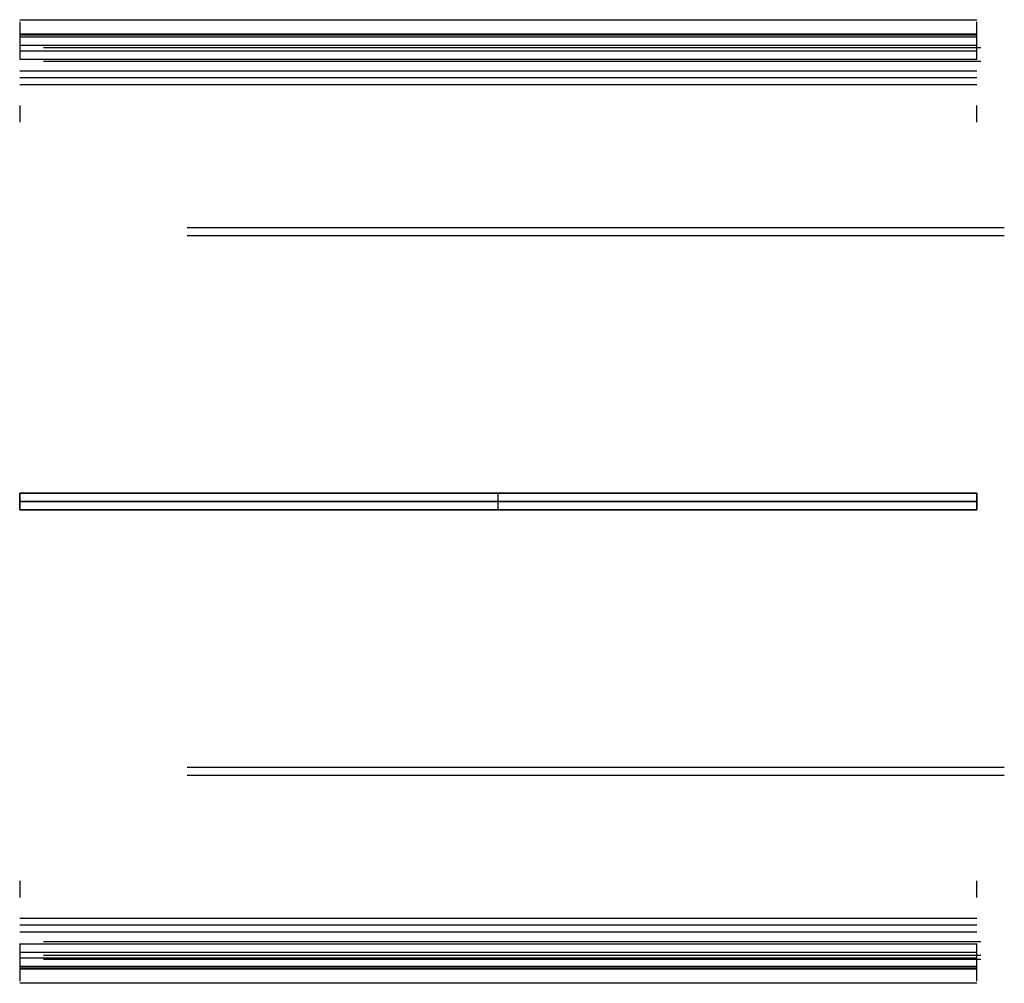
# Model space of a CAD drawing. Header units: millimetres. Extents: x -63 to 66, y -26 to 26.
# Tile 1 of 6: x -63 to -9, y -26 to 26. Entities that reach past the tile are written whole.
import ezdxf

# ---------------------------------------------------------------- set-up
doc = ezdxf.new("R2010")
doc.units = ezdxf.units.MM
doc.header["$MEASUREMENT"] = 0
doc.layers.add('Predefinito', color=5, linetype='Continuous')

msp = doc.modelspace()

# ---------------------------------------------------------------- linework, layer by layer
at = {"layer": 'Predefinito', "extrusion": (1, 0, 0)}
for points in [[(24.768, 59.349), (24.769, 59.367), (24.771, 59.385), (24.773, 59.404), (24.775, 59.422), (24.778, 59.441), (24.781, 59.46), (24.785, 59.479), (24.79, 59.498), (24.794, 59.516), (24.8, 59.535), (24.805, 59.554), (24.812, 59.573), (24.818, 59.592), (24.826, 59.611), (24.833, 59.63), (24.842, 59.648), (24.85, 59.667), (24.86, 59.685), (24.869, 59.703), (24.88, 59.721), (24.89, 59.739), (24.902, 59.757), (24.913, 59.774), (24.926, 59.791), (24.938, 59.808), (24.951, 59.825), (24.965, 59.841), (24.979, 59.857), (24.993, 59.873), (25.008, 59.888), (25.024, 59.903), (25.039, 59.917), (25.055, 59.931), (25.072, 59.945), (25.088, 59.958), (25.105, 59.971), (25.123, 59.983), (25.14, 59.995), (25.158, 60.006), (25.176, 60.017), (25.195, 60.027), (25.213, 60.037), (25.232, 60.047), (25.251, 60.055), (25.27, 60.064), (25.289, 60.072), (25.308, 60.079), (25.327, 60.086), (25.347, 60.092), (25.366, 60.098), (25.386, 60.103), (25.405, 60.108), (25.425, 60.112), (25.444, 60.116), (25.463, 60.119), (25.483, 60.122), (25.502, 60.124), (25.521, 60.126), (25.54, 60.127), (25.559, 60.128), (25.578, 60.129), (25.596, 60.129), (25.615, 60.128), (25.633, 60.127), (25.651, 60.126), (25.67, 60.125), (25.688, 60.123), (25.707, 60.12), (25.725, 60.117), (25.744, 60.114), (25.763, 60.11), (25.782, 60.106), (25.801, 60.101), (25.82, 60.096), (25.839, 60.09), (25.857, 60.084), (25.876, 60.077), (25.895, 60.07), (25.914, 60.062), (25.932, 60.054), (25.951, 60.045), (25.969, 60.036), (25.988, 60.026), (26.006, 60.016), (26.024, 60.005), (26.041, 59.994), (26.059, 59.982), (26.076, 59.97), (26.093, 59.957), (26.109, 59.944), (26.125, 59.931), (26.141, 59.917), (26.157, 59.902), (26.172, 59.887), (26.187, 59.872), (26.202, 59.856), (26.216, 59.84), (26.229, 59.824), (26.242, 59.807), (26.255, 59.79), (26.267, 59.773), (26.279, 59.755), (26.291, 59.737), (26.301, 59.719), (26.312, 59.701), (26.322, 59.682), (26.331, 59.664), (26.34, 59.645), (26.348, 59.626), (26.356, 59.607), (26.363, 59.587), (26.37, 59.568), (26.376, 59.549), (26.382, 59.529), (26.387, 59.51), (26.392, 59.49), (26.396, 59.471), (26.4, 59.451), (26.403, 59.432), (26.406, 59.413), (26.408, 59.394), (26.41, 59.374), (26.411, 59.355), (26.412, 59.337), (26.413, 59.318), (26.413, 59.299), (26.413, 59.281), (26.412, 59.263)], [(25.638, 59.303), (26.412, 59.263)], [(26.412, 59.263), (23.617, 5.937)], [(26.412, 59.263), (26.413, 59.284), (26.413, 59.306), (26.413, 59.324), (26.412, 59.342), (26.411, 59.361), (26.41, 59.38), (26.408, 59.398), (26.405, 59.417), (26.402, 59.436), (26.399, 59.455), (26.395, 59.474), (26.391, 59.494), (26.386, 59.513), (26.381, 59.532), (26.375, 59.551), (26.369, 59.57), (26.362, 59.59), (26.355, 59.609), (26.347, 59.628), (26.339, 59.646), (26.33, 59.665), (26.321, 59.684), (26.311, 59.702), (26.301, 59.72), (26.29, 59.738), (26.279, 59.756), (26.267, 59.773), (26.255, 59.791), (26.242, 59.808), (26.229, 59.824), (26.215, 59.841), (26.201, 59.857), (26.187, 59.872), (26.172, 59.888), (26.157, 59.902), (26.141, 59.917), (26.125, 59.931), (26.109, 59.945), (26.092, 59.958), (26.075, 59.97), (26.058, 59.983), (26.04, 59.994), (26.023, 60.006), (26.005, 60.017), (25.986, 60.027), (25.968, 60.037), (25.949, 60.046), (25.931, 60.055), (25.912, 60.063), (25.893, 60.071), (25.874, 60.078), (25.855, 60.085), (25.836, 60.091), (25.816, 60.097), (25.797, 60.102), (25.778, 60.107), (25.759, 60.111), (25.74, 60.115), (25.721, 60.118), (25.702, 60.121), (25.683, 60.123), (25.664, 60.125), (25.645, 60.127), (25.627, 60.128), (25.608, 60.128), (25.59, 60.129), (25.572, 60.128), (25.555, 60.128), (25.537, 60.127), (25.519, 60.126), (25.501, 60.124), (25.482, 60.122), (25.464, 60.119), (25.446, 60.116), (25.427, 60.112), (25.409, 60.108), (25.39, 60.104), (25.372, 60.099), (25.353, 60.094), (25.335, 60.088), (25.316, 60.082), (25.298, 60.075), (25.28, 60.068), (25.262, 60.06), (25.243, 60.052), (25.225, 60.044), (25.208, 60.034), (25.19, 60.025), (25.172, 60.015), (25.155, 60.004), (25.138, 59.993), (25.121, 59.982), (25.105, 59.97), (25.088, 59.958), (25.072, 59.945), (25.056, 59.932), (25.041, 59.919), (25.026, 59.905), (25.011, 59.891), (24.997, 59.876), (24.983, 59.861), (24.969, 59.846), (24.956, 59.83), (24.943, 59.814), (24.93, 59.798), (24.918, 59.782), (24.907, 59.765), (24.896, 59.748), (24.885, 59.731), (24.875, 59.713), (24.865, 59.696), (24.856, 59.678), (24.847, 59.66), (24.839, 59.642), (24.831, 59.624), (24.823, 59.605), (24.816, 59.587), (24.81, 59.569), (24.804, 59.55), (24.799, 59.532), (24.793, 59.513), (24.789, 59.495), (24.785, 59.476), (24.781, 59.458), (24.778, 59.439), (24.775, 59.421), (24.773, 59.403), (24.771, 59.385), (24.769, 59.367), (24.768, 59.349)], [(23.617, 5.937), (26.412, 59.263)], [(26.412, 59.263), (26.413, 59.281), (26.413, 59.299), (26.413, 59.318), (26.412, 59.337), (26.411, 59.355), (26.41, 59.374), (26.408, 59.394), (26.406, 59.413), (26.403, 59.432), (26.4, 59.451), (26.396, 59.471), (26.392, 59.49), (26.387, 59.51), (26.382, 59.529), (26.376, 59.549), (26.37, 59.568), (26.363, 59.587), (26.356, 59.607), (26.348, 59.626), (26.34, 59.645), (26.331, 59.664), (26.322, 59.682), (26.312, 59.701), (26.301, 59.719), (26.291, 59.737), (26.279, 59.755), (26.267, 59.773), (26.255, 59.79), (26.242, 59.807), (26.229, 59.824), (26.216, 59.84), (26.202, 59.856), (26.187, 59.872), (26.172, 59.887), (26.157, 59.902), (26.141, 59.917), (26.125, 59.931), (26.109, 59.944), (26.093, 59.957), (26.076, 59.97), (26.059, 59.982), (26.041, 59.994), (26.024, 60.005), (26.006, 60.016), (25.988, 60.026), (25.969, 60.036), (25.951, 60.045), (25.932, 60.054), (25.914, 60.062), (25.895, 60.07), (25.876, 60.077), (25.857, 60.084), (25.839, 60.09), (25.82, 60.096), (25.801, 60.101), (25.782, 60.106), (25.763, 60.11), (25.744, 60.114), (25.725, 60.117), (25.707, 60.12), (25.688, 60.123), (25.67, 60.125), (25.651, 60.126), (25.633, 60.127), (25.615, 60.128), (25.596, 60.129), (25.578, 60.129), (25.559, 60.128), (25.54, 60.127), (25.521, 60.126), (25.502, 60.124), (25.483, 60.122), (25.463, 60.119), (25.444, 60.116), (25.425, 60.112), (25.405, 60.108), (25.386, 60.103), (25.366, 60.098), (25.347, 60.092), (25.327, 60.086), (25.308, 60.079), (25.289, 60.072), (25.27, 60.064), (25.251, 60.055), (25.232, 60.047), (25.213, 60.037), (25.195, 60.027), (25.176, 60.017), (25.158, 60.006), (25.14, 59.995), (25.123, 59.983), (25.105, 59.971), (25.088, 59.958), (25.072, 59.945), (25.055, 59.931), (25.039, 59.917), (25.024, 59.903), (25.008, 59.888), (24.993, 59.873), (24.979, 59.857), (24.965, 59.841), (24.951, 59.825), (24.938, 59.808), (24.926, 59.791), (24.913, 59.774), (24.902, 59.757), (24.89, 59.739), (24.88, 59.721), (24.869, 59.703), (24.86, 59.685), (24.85, 59.667), (24.842, 59.648), (24.833, 59.63), (24.826, 59.611), (24.818, 59.592), (24.812, 59.573), (24.805, 59.554), (24.8, 59.535), (24.794, 59.516), (24.79, 59.498), (24.785, 59.479), (24.781, 59.46), (24.778, 59.441), (24.775, 59.422), (24.773, 59.404), (24.771, 59.385), (24.769, 59.367), (24.768, 59.349)], [(23.617, 5.937), (26.412, 59.263)], [(26.412, 59.263), (25.638, 59.303)], [(22.844, 5.977), (25.638, 59.303)], [(25.638, 59.303), (25.638, 59.304), (25.638, 59.305), (25.638, 59.306), (25.638, 59.307), (25.638, 59.309), (25.638, 59.31), (25.638, 59.311), (25.638, 59.312), (25.638, 59.313), (25.638, 59.314), (25.637, 59.315), (25.637, 59.316), (25.637, 59.318), (25.637, 59.319), (25.636, 59.32), (25.636, 59.321), (25.635, 59.322), (25.635, 59.323), (25.635, 59.324), (25.634, 59.326), (25.634, 59.327), (25.633, 59.328), (25.632, 59.329), (25.632, 59.33), (25.631, 59.331), (25.63, 59.332), (25.63, 59.333), (25.629, 59.334), (25.628, 59.335), (25.628, 59.336), (25.627, 59.337), (25.626, 59.338), (25.625, 59.339), (25.624, 59.34), (25.623, 59.341), (25.622, 59.342), (25.621, 59.342), (25.62, 59.343), (25.619, 59.344), (25.618, 59.345), (25.617, 59.345), (25.616, 59.346), (25.615, 59.347), (25.614, 59.347), (25.613, 59.348), (25.612, 59.349), (25.611, 59.349), (25.61, 59.35), (25.609, 59.35), (25.608, 59.351), (25.607, 59.351), (25.606, 59.351), (25.605, 59.352), (25.603, 59.352), (25.602, 59.352), (25.601, 59.353), (25.6, 59.353), (25.599, 59.353), (25.598, 59.353), (25.597, 59.354), (25.596, 59.354), (25.595, 59.354), (25.594, 59.354), (25.592, 59.354), (25.591, 59.354), (25.59, 59.354), (25.589, 59.354), (25.588, 59.354), (25.587, 59.354), (25.586, 59.354), (25.585, 59.354), (25.584, 59.354), (25.582, 59.353), (25.581, 59.353), (25.58, 59.353), (25.579, 59.353), (25.578, 59.353), (25.577, 59.352), (25.576, 59.352), (25.574, 59.351), (25.573, 59.351), (25.572, 59.351), (25.571, 59.35), (25.57, 59.35), (25.569, 59.349), (25.568, 59.349), (25.567, 59.348), (25.566, 59.347), (25.565, 59.347), (25.563, 59.346), (25.562, 59.345), (25.561, 59.345), (25.56, 59.344), (25.559, 59.343), (25.558, 59.342), (25.558, 59.342), (25.557, 59.341), (25.556, 59.34), (25.555, 59.339), (25.554, 59.338), (25.553, 59.337), (25.552, 59.336), (25.552, 59.335), (25.551, 59.334), (25.55, 59.333), (25.549, 59.332), (25.549, 59.331), (25.548, 59.33), (25.548, 59.329), (25.547, 59.328), (25.546, 59.327), (25.546, 59.326), (25.545, 59.325), (25.545, 59.324), (25.545, 59.322), (25.544, 59.321), (25.544, 59.32), (25.543, 59.319), (25.543, 59.318), (25.543, 59.317), (25.543, 59.316), (25.542, 59.315), (25.542, 59.314), (25.542, 59.312), (25.542, 59.311), (25.542, 59.31), (25.542, 59.309), (25.542, 59.308)], [(25.611, 59.349), (25.611, 60.128)], [(24.768, 59.349), (25.542, 59.308)], [(25.542, 59.308), (25.406, 56.73)], [(24.633, 56.77), (25.406, 56.73)], [(25.406, 56.73), (25.372, 56.191), (25.326, 55.649), (25.268, 55.103), (25.197, 54.555), (25.113, 54.004), (25.016, 53.451), (24.906, 52.896), (24.782, 52.34), (24.645, 51.783), (24.494, 51.225), (24.329, 50.668), (24.15, 50.111), (23.957, 49.556), (23.75, 49.002), (23.528, 48.45), (23.292, 47.901), (23.042, 47.355), (22.777, 46.813), (22.499, 46.276), (22.206, 45.743), (21.899, 45.215), (21.578, 44.693), (21.244, 44.178), (20.896, 43.67), (20.534, 43.169), (20.16, 42.676), (19.773, 42.192), (19.373, 41.717), (18.961, 41.252), (18.537, 40.796), (18.102, 40.351), (17.655, 39.916), (17.198, 39.493), (16.731, 39.082), (16.254, 38.683), (15.767, 38.296), (15.272, 37.921), (14.768, 37.56), (14.257, 37.212), (13.738, 36.877), (13.212, 36.556), (12.68, 36.249), (12.142, 35.956), (11.599, 35.677), (11.052, 35.413), (10.5, 35.163), (9.945, 34.927), (9.387, 34.706), (8.826, 34.499), (8.263, 34.306), (7.699, 34.128), (7.135, 33.964), (6.569, 33.815), (6.004, 33.679), (5.44, 33.558), (4.876, 33.45), (4.315, 33.355), (3.755, 33.274), (3.197, 33.207), (2.643, 33.152), (2.091, 33.109), (1.543, 33.08), (0.999, 33.062), (0.46, 33.056)], [(25.638, 59.303), (22.844, 5.977)], [(25.638, 59.303), (25.638, 59.304), (25.638, 59.306), (25.638, 59.307), (25.638, 59.308), (25.638, 59.309), (25.638, 59.31), (25.638, 59.311), (25.638, 59.312), (25.638, 59.313), (25.638, 59.314), (25.637, 59.316), (25.637, 59.317), (25.637, 59.318), (25.636, 59.319), (25.636, 59.32), (25.636, 59.321), (25.635, 59.322), (25.635, 59.323), (25.634, 59.325), (25.634, 59.326), (25.633, 59.327), (25.633, 59.328), (25.632, 59.329), (25.632, 59.33), (25.631, 59.331), (25.63, 59.332), (25.63, 59.333), (25.629, 59.334), (25.628, 59.335), (25.627, 59.336), (25.627, 59.337), (25.626, 59.338), (25.625, 59.339), (25.624, 59.34), (25.623, 59.341), (25.622, 59.342), (25.621, 59.342), (25.62, 59.343), (25.619, 59.344), (25.618, 59.345), (25.617, 59.345), (25.616, 59.346), (25.615, 59.347), (25.614, 59.347), (25.613, 59.348), (25.612, 59.349), (25.611, 59.349), (25.61, 59.35), (25.609, 59.35), (25.608, 59.351), (25.607, 59.351), (25.605, 59.351), (25.604, 59.352), (25.603, 59.352), (25.602, 59.352), (25.601, 59.353), (25.6, 59.353), (25.599, 59.353), (25.598, 59.353), (25.596, 59.354), (25.595, 59.354), (25.594, 59.354), (25.593, 59.354), (25.592, 59.354), (25.591, 59.354), (25.59, 59.354), (25.589, 59.354), (25.588, 59.354), (25.587, 59.354), (25.586, 59.354), (25.585, 59.354), (25.584, 59.354), (25.583, 59.353), (25.581, 59.353), (25.58, 59.353), (25.579, 59.353), (25.578, 59.353), (25.577, 59.352), (25.576, 59.352), (25.575, 59.352), (25.574, 59.351), (25.573, 59.351), (25.572, 59.35), (25.571, 59.35), (25.57, 59.35), (25.568, 59.349), (25.567, 59.348), (25.566, 59.348), (25.565, 59.347), (25.564, 59.347), (25.563, 59.346), (25.562, 59.345), (25.561, 59.345), (25.56, 59.344), (25.559, 59.343), (25.559, 59.342), (25.558, 59.342), (25.557, 59.341), (25.556, 59.34), (25.555, 59.339), (25.554, 59.338), (25.553, 59.337), (25.553, 59.336), (25.552, 59.336), (25.551, 59.335), (25.55, 59.334), (25.55, 59.333), (25.549, 59.332), (25.548, 59.331), (25.548, 59.33), (25.547, 59.329), (25.547, 59.327), (25.546, 59.326), (25.546, 59.325), (25.545, 59.324), (25.545, 59.323), (25.544, 59.322), (25.544, 59.321), (25.544, 59.32), (25.543, 59.319), (25.543, 59.318), (25.543, 59.317), (25.543, 59.316), (25.542, 59.315), (25.542, 59.313), (25.542, 59.312), (25.542, 59.311), (25.542, 59.31), (25.542, 59.309), (25.542, 59.308)], [(25.406, 56.73), (25.542, 59.308)], [(25.406, 56.73), (25.372, 56.185), (25.325, 55.638), (25.266, 55.087), (25.194, 54.533), (25.109, 53.977), (25.01, 53.419), (24.898, 52.859), (24.773, 52.299), (24.633, 51.737), (24.48, 51.176), (24.313, 50.615), (24.131, 50.055), (23.935, 49.496), (23.725, 48.939), (23.5, 48.384), (23.261, 47.832), (23.008, 47.284), (22.74, 46.74), (22.459, 46.201), (22.163, 45.666), (21.853, 45.138), (21.529, 44.615), (21.191, 44.099), (20.84, 43.591), (20.476, 43.09), (20.098, 42.598), (19.708, 42.114), (19.306, 41.64), (18.892, 41.175), (18.466, 40.721), (18.028, 40.278), (17.58, 39.845), (17.121, 39.424), (16.652, 39.015), (16.174, 38.618), (15.686, 38.233), (15.19, 37.861), (14.686, 37.503), (14.175, 37.158), (13.656, 36.826), (13.131, 36.508), (12.599, 36.204), (12.063, 35.914), (11.521, 35.638), (10.975, 35.377), (10.425, 35.13), (9.872, 34.897), (9.317, 34.679), (8.759, 34.475), (8.199, 34.285), (7.639, 34.11), (7.077, 33.949), (6.516, 33.801), (5.955, 33.668), (5.394, 33.548), (4.835, 33.442), (4.278, 33.35), (3.723, 33.27), (3.171, 33.204), (2.621, 33.15), (2.075, 33.108), (1.532, 33.079), (0.994, 33.062), (0.46, 33.056)], [(25.638, 59.303), (22.844, 5.977)], [(25.542, 59.308), (25.542, 59.309), (25.542, 59.31), (25.542, 59.311), (25.542, 59.312), (25.542, 59.314), (25.542, 59.315), (25.543, 59.316), (25.543, 59.317), (25.543, 59.318), (25.543, 59.319), (25.544, 59.32), (25.544, 59.321), (25.545, 59.322), (25.545, 59.324), (25.545, 59.325), (25.546, 59.326), (25.546, 59.327), (25.547, 59.328), (25.548, 59.329), (25.548, 59.33), (25.549, 59.331), (25.549, 59.332), (25.55, 59.333), (25.551, 59.334), (25.552, 59.335), (25.552, 59.336), (25.553, 59.337), (25.554, 59.338), (25.555, 59.339), (25.556, 59.34), (25.557, 59.341), (25.558, 59.342), (25.558, 59.342), (25.559, 59.343), (25.56, 59.344), (25.561, 59.345), (25.562, 59.345), (25.563, 59.346), (25.565, 59.347), (25.566, 59.347), (25.567, 59.348), (25.568, 59.349), (25.569, 59.349), (25.57, 59.35), (25.571, 59.35), (25.572, 59.351), (25.573, 59.351), (25.574, 59.351), (25.576, 59.352), (25.577, 59.352), (25.578, 59.353), (25.579, 59.353), (25.58, 59.353), (25.581, 59.353), (25.582, 59.353), (25.584, 59.354), (25.585, 59.354), (25.586, 59.354), (25.587, 59.354), (25.588, 59.354), (25.589, 59.354), (25.59, 59.354), (25.591, 59.354), (25.592, 59.354), (25.594, 59.354), (25.595, 59.354), (25.596, 59.354), (25.597, 59.354), (25.598, 59.353), (25.599, 59.353), (25.6, 59.353), (25.601, 59.353), (25.602, 59.352), (25.603, 59.352), (25.605, 59.352), (25.606, 59.351), (25.607, 59.351), (25.608, 59.351), (25.609, 59.35), (25.61, 59.35), (25.611, 59.349), (25.612, 59.349), (25.613, 59.348), (25.614, 59.347), (25.615, 59.347), (25.616, 59.346), (25.617, 59.345), (25.618, 59.345), (25.619, 59.344), (25.62, 59.343), (25.621, 59.342), (25.622, 59.342), (25.623, 59.341), (25.624, 59.34), (25.625, 59.339), (25.626, 59.338), (25.627, 59.337), (25.628, 59.336), (25.628, 59.335), (25.629, 59.334), (25.63, 59.333), (25.63, 59.332), (25.631, 59.331), (25.632, 59.33), (25.632, 59.329), (25.633, 59.328), (25.634, 59.327), (25.634, 59.326), (25.635, 59.324), (25.635, 59.323), (25.635, 59.322), (25.636, 59.321), (25.636, 59.32), (25.637, 59.319), (25.637, 59.318), (25.637, 59.316), (25.637, 59.315), (25.638, 59.314), (25.638, 59.313), (25.638, 59.312), (25.638, 59.311), (25.638, 59.31), (25.638, 59.309), (25.638, 59.307), (25.638, 59.306), (25.638, 59.305), (25.638, 59.304), (25.638, 59.303)], [(25.611, 59.349), (25.611, 60.128)], [(25.542, 59.308), (24.768, 59.349)], [(25.406, 56.73), (25.542, 59.308)], [(25.406, 56.73), (24.633, 56.77)], [(0.46, 33.056), (0.999, 33.062), (1.543, 33.08), (2.091, 33.109), (2.643, 33.152), (3.197, 33.207), (3.755, 33.274), (4.315, 33.355), (4.876, 33.45), (5.44, 33.558), (6.004, 33.679), (6.569, 33.815), (7.135, 33.964), (7.699, 34.128), (8.263, 34.306), (8.826, 34.499), (9.387, 34.706), (9.945, 34.927), (10.5, 35.163), (11.052, 35.413), (11.599, 35.677), (12.142, 35.956), (12.68, 36.249), (13.212, 36.556), (13.738, 36.877), (14.257, 37.212), (14.768, 37.56), (15.272, 37.921), (15.767, 38.296), (16.254, 38.683), (16.731, 39.082), (17.198, 39.493), (17.655, 39.916), (18.102, 40.351), (18.537, 40.796), (18.961, 41.252), (19.373, 41.717), (19.773, 42.192), (20.16, 42.676), (20.534, 43.169), (20.896, 43.67), (21.244, 44.178), (21.578, 44.693), (21.899, 45.215), (22.206, 45.743), (22.499, 46.276), (22.777, 46.813), (23.042, 47.355), (23.292, 47.901), (23.528, 48.45), (23.75, 49.002), (23.957, 49.556), (24.15, 50.111), (24.329, 50.668), (24.494, 51.225), (24.645, 51.783), (24.782, 52.34), (24.906, 52.896), (25.016, 53.451), (25.113, 54.004), (25.197, 54.555), (25.268, 55.103), (25.326, 55.649), (25.372, 56.191), (25.406, 56.73)], [(25.087, 56.746), (25.087, 59.332)], [(25.087, 56.746), (25.087, 59.332)], [(24.633, 56.77), (24.768, 59.349)], [(0.46, 33.831), (0.983, 33.836), (1.51, 33.853), (2.041, 33.882), (2.575, 33.923), (3.112, 33.976), (3.652, 34.042), (4.195, 34.121), (4.739, 34.212), (5.285, 34.317), (5.832, 34.434), (6.38, 34.566), (6.928, 34.711), (7.475, 34.87), (8.021, 35.042), (8.567, 35.229), (9.11, 35.429), (9.651, 35.643), (10.189, 35.872), (10.723, 36.114), (11.254, 36.371), (11.78, 36.641), (12.301, 36.925), (12.816, 37.222), (13.326, 37.533), (13.829, 37.857), (14.324, 38.195), (14.813, 38.545), (15.293, 38.908), (15.764, 39.283), (16.226, 39.67), (16.679, 40.068), (17.122, 40.478), (17.555, 40.899), (17.977, 41.331), (18.387, 41.772), (18.787, 42.223), (19.174, 42.684), (19.549, 43.153), (19.912, 43.63), (20.262, 44.115), (20.599, 44.608), (20.923, 45.107), (21.234, 45.613), (21.532, 46.124), (21.815, 46.64), (22.085, 47.161), (22.342, 47.687), (22.584, 48.216), (22.813, 48.748), (23.027, 49.282), (23.228, 49.819), (23.415, 50.357), (23.589, 50.897), (23.749, 51.436), (23.895, 51.977), (24.028, 52.516), (24.148, 53.055), (24.255, 53.593), (24.348, 54.129), (24.43, 54.663), (24.499, 55.194), (24.555, 55.723), (24.6, 56.248), (24.633, 56.77)], [(24.628, 25.219), (24.628, 40.02)], [(24.768, 59.349), (24.633, 56.77)], [(24.633, 56.77), (24.599, 56.243), (24.554, 55.712), (24.497, 55.178), (24.427, 54.642), (24.344, 54.103), (24.249, 53.562), (24.14, 53.02), (24.019, 52.477), (23.884, 51.933), (23.735, 51.389), (23.573, 50.845), (23.397, 50.302), (23.207, 49.761), (23.003, 49.221), (22.786, 48.683), (22.554, 48.149), (22.309, 47.618), (22.05, 47.091), (21.776, 46.568), (21.49, 46.05), (21.189, 45.538), (20.875, 45.031), (20.548, 44.531), (20.208, 44.039), (19.855, 43.554), (19.489, 43.076), (19.112, 42.608), (18.722, 42.148), (18.32, 41.698), (17.907, 41.258), (17.483, 40.828), (17.049, 40.409), (16.604, 40.001), (16.15, 39.605), (15.687, 39.22), (15.214, 38.847), (14.734, 38.487), (14.245, 38.14), (13.749, 37.805), (13.247, 37.484), (12.738, 37.176), (12.223, 36.881), (11.703, 36.6), (11.178, 36.333), (10.649, 36.08), (10.116, 35.84), (9.58, 35.615), (9.042, 35.403), (8.501, 35.206), (7.959, 35.022), (7.416, 34.852), (6.872, 34.695), (6.328, 34.553), (5.784, 34.424), (5.241, 34.308), (4.7, 34.205), (4.16, 34.115), (3.622, 34.038), (3.086, 33.974), (2.554, 33.921), (2.025, 33.881), (1.499, 33.853), (0.977, 33.836), (0.46, 33.831)], [(24.768, 59.349), (24.633, 56.77)], [(24.633, 56.77), (24.6, 56.248), (24.555, 55.723), (24.499, 55.194), (24.43, 54.663), (24.348, 54.129), (24.255, 53.593), (24.148, 53.055), (24.028, 52.516), (23.895, 51.977), (23.749, 51.436), (23.589, 50.897), (23.415, 50.357), (23.228, 49.819), (23.027, 49.282), (22.813, 48.748), (22.584, 48.216), (22.342, 47.687), (22.085, 47.161), (21.815, 46.64), (21.532, 46.124), (21.234, 45.613), (20.923, 45.107), (20.599, 44.608), (20.262, 44.115), (19.912, 43.63), (19.549, 43.153), (19.174, 42.684), (18.787, 42.223), (18.387, 41.772), (17.977, 41.331), (17.555, 40.899), (17.122, 40.478), (16.679, 40.068), (16.226, 39.67), (15.764, 39.283), (15.293, 38.908), (14.813, 38.545), (14.324, 38.195), (13.829, 37.857), (13.326, 37.533), (12.816, 37.222), (12.301, 36.925), (11.78, 36.641), (11.254, 36.371), (10.723, 36.114), (10.189, 35.872), (9.651, 35.643), (9.11, 35.429), (8.567, 35.229), (8.021, 35.042), (7.475, 34.87), (6.928, 34.711), (6.38, 34.566), (5.832, 34.434), (5.285, 34.317), (4.739, 34.212), (4.195, 34.121), (3.652, 34.042), (3.112, 33.976), (2.575, 33.923), (2.041, 33.882), (1.51, 33.853), (0.983, 33.836), (0.46, 33.831)], [(24.628, 25.219), (24.628, 40.02)], [(22.844, 5.977), (23.617, 5.937)], [(23.617, 5.937), (22.844, 5.977)], [(22.844, 5.977), (23.617, 5.937)], [(12.933, 36.393), (12.933, 37.292)], [(12.933, 36.393), (12.933, 37.292)], [(0.46, 33.831), (0.46, 33.056)], [(0, 33.056), (0, 33.831)], [(0.46, 33.056), (0.46, 33.831)], [(0, 33.056), (0, 33.831)], [(-0.46, 33.056), (-0.46, 33.831)], [(-24.633, 56.77), (-24.6, 56.248), (-24.555, 55.723), (-24.499, 55.194), (-24.43, 54.663), (-24.348, 54.129), (-24.255, 53.593), (-24.148, 53.055), (-24.028, 52.516), (-23.895, 51.977), (-23.749, 51.436), (-23.589, 50.897), (-23.415, 50.357), (-23.228, 49.819), (-23.027, 49.282), (-22.813, 48.748), (-22.584, 48.216), (-22.342, 47.687), (-22.085, 47.161), (-21.815, 46.64), (-21.532, 46.124), (-21.234, 45.613), (-20.923, 45.107), (-20.599, 44.608), (-20.262, 44.115), (-19.912, 43.63), (-19.549, 43.153), (-19.174, 42.684), (-18.787, 42.223), (-18.387, 41.772), (-17.977, 41.331), (-17.555, 40.899), (-17.122, 40.478), (-16.679, 40.068), (-16.226, 39.67), (-15.764, 39.283), (-15.293, 38.908), (-14.813, 38.545), (-14.324, 38.195), (-13.829, 37.857), (-13.326, 37.533), (-12.816, 37.222), (-12.301, 36.925), (-11.78, 36.641), (-11.254, 36.371), (-10.723, 36.114), (-10.189, 35.872), (-9.651, 35.643), (-9.11, 35.429), (-8.567, 35.229), (-8.021, 35.042), (-7.475, 34.87), (-6.928, 34.711), (-6.38, 34.566), (-5.832, 34.434), (-5.285, 34.317), (-4.739, 34.212), (-4.195, 34.121), (-3.652, 34.042), (-3.112, 33.976), (-2.575, 33.923), (-2.041, 33.882), (-1.51, 33.853), (-0.983, 33.836), (-0.46, 33.831)], [(-0.46, 33.056), (-0.999, 33.062), (-1.543, 33.08), (-2.091, 33.109), (-2.643, 33.152), (-3.197, 33.207), (-3.755, 33.274), (-4.315, 33.355), (-4.876, 33.45), (-5.44, 33.558), (-6.004, 33.679), (-6.569, 33.815), (-7.135, 33.964), (-7.699, 34.128), (-8.263, 34.306), (-8.826, 34.499), (-9.387, 34.706), (-9.945, 34.927), (-10.5, 35.163), (-11.052, 35.413), (-11.599, 35.677), (-12.142, 35.956), (-12.68, 36.249), (-13.212, 36.556), (-13.738, 36.877), (-14.257, 37.212), (-14.768, 37.56), (-15.272, 37.921), (-15.767, 38.296), (-16.254, 38.683), (-16.731, 39.082), (-17.198, 39.493), (-17.655, 39.916), (-18.102, 40.351), (-18.537, 40.796), (-18.961, 41.252), (-19.373, 41.717), (-19.773, 42.192), (-20.16, 42.676), (-20.534, 43.169), (-20.896, 43.67), (-21.244, 44.178), (-21.578, 44.693), (-21.899, 45.215), (-22.206, 45.743), (-22.499, 46.276), (-22.777, 46.813), (-23.042, 47.355), (-23.292, 47.901), (-23.528, 48.45), (-23.75, 49.002), (-23.957, 49.556), (-24.15, 50.111), (-24.329, 50.668), (-24.494, 51.225), (-24.645, 51.783), (-24.782, 52.34), (-24.906, 52.896), (-25.016, 53.451), (-25.113, 54.004), (-25.197, 54.555), (-25.268, 55.103), (-25.326, 55.649), (-25.372, 56.191), (-25.406, 56.73)], [(-25.406, 56.73), (-25.372, 56.185), (-25.325, 55.638), (-25.266, 55.087), (-25.194, 54.533), (-25.109, 53.977), (-25.01, 53.419), (-24.898, 52.859), (-24.773, 52.299), (-24.633, 51.737), (-24.48, 51.176), (-24.313, 50.615), (-24.131, 50.055), (-23.935, 49.496), (-23.725, 48.939), (-23.5, 48.384), (-23.261, 47.832), (-23.008, 47.284), (-22.74, 46.74), (-22.459, 46.201), (-22.163, 45.666), (-21.853, 45.138), (-21.529, 44.615), (-21.191, 44.099), (-20.84, 43.591), (-20.476, 43.09), (-20.098, 42.598), (-19.708, 42.114), (-19.306, 41.64), (-18.892, 41.175), (-18.466, 40.721), (-18.028, 40.278), (-17.58, 39.845), (-17.121, 39.424), (-16.652, 39.015), (-16.174, 38.618), (-15.686, 38.233), (-15.19, 37.861), (-14.686, 37.503), (-14.175, 37.158), (-13.656, 36.826), (-13.131, 36.508), (-12.599, 36.204), (-12.063, 35.914), (-11.521, 35.638), (-10.975, 35.377), (-10.425, 35.13), (-9.872, 34.897), (-9.317, 34.679), (-8.759, 34.475), (-8.199, 34.285), (-7.639, 34.11), (-7.077, 33.949), (-6.516, 33.801), (-5.955, 33.668), (-5.394, 33.548), (-4.835, 33.442), (-4.278, 33.35), (-3.723, 33.27), (-3.171, 33.204), (-2.621, 33.15), (-2.075, 33.108), (-1.532, 33.079), (-0.994, 33.062), (-0.46, 33.056)], [(-24.633, 56.77), (-24.599, 56.243), (-24.554, 55.712), (-24.497, 55.178), (-24.427, 54.642), (-24.344, 54.103), (-24.249, 53.562), (-24.14, 53.02), (-24.019, 52.477), (-23.884, 51.933), (-23.735, 51.389), (-23.573, 50.845), (-23.397, 50.302), (-23.207, 49.761), (-23.003, 49.221), (-22.786, 48.683), (-22.554, 48.149), (-22.309, 47.618), (-22.05, 47.091), (-21.776, 46.568), (-21.49, 46.05), (-21.189, 45.538), (-20.875, 45.031), (-20.548, 44.531), (-20.208, 44.039), (-19.855, 43.554), (-19.489, 43.076), (-19.112, 42.608), (-18.722, 42.148), (-18.32, 41.698), (-17.907, 41.258), (-17.483, 40.828), (-17.049, 40.409), (-16.604, 40.001), (-16.15, 39.605), (-15.687, 39.22), (-15.214, 38.847), (-14.734, 38.487), (-14.245, 38.14), (-13.749, 37.805), (-13.247, 37.484), (-12.738, 37.176), (-12.223, 36.881), (-11.703, 36.6), (-11.178, 36.333), (-10.649, 36.08), (-10.116, 35.84), (-9.58, 35.615), (-9.042, 35.403), (-8.501, 35.206), (-7.959, 35.022), (-7.416, 34.852), (-6.872, 34.695), (-6.328, 34.553), (-5.784, 34.424), (-5.241, 34.308), (-4.7, 34.205), (-4.16, 34.115), (-3.622, 34.038), (-3.086, 33.974), (-2.554, 33.921), (-2.025, 33.881), (-1.499, 33.853), (-0.977, 33.836), (-0.46, 33.831)], [(-0.46, 33.831), (-0.46, 33.056)], [(-25.406, 56.73), (-25.372, 56.191), (-25.326, 55.649), (-25.268, 55.103), (-25.197, 54.555), (-25.113, 54.004), (-25.016, 53.451), (-24.906, 52.896), (-24.782, 52.34), (-24.645, 51.783), (-24.494, 51.225), (-24.329, 50.668), (-24.15, 50.111), (-23.957, 49.556), (-23.75, 49.002), (-23.528, 48.45), (-23.292, 47.901), (-23.042, 47.355), (-22.777, 46.813), (-22.499, 46.276), (-22.206, 45.743), (-21.899, 45.215), (-21.578, 44.693), (-21.244, 44.178), (-20.896, 43.67), (-20.534, 43.169), (-20.16, 42.676), (-19.773, 42.192), (-19.373, 41.717), (-18.961, 41.252), (-18.537, 40.796), (-18.102, 40.351), (-17.655, 39.916), (-17.198, 39.493), (-16.731, 39.082), (-16.254, 38.683), (-15.767, 38.296), (-15.272, 37.921), (-14.768, 37.56), (-14.257, 37.212), (-13.738, 36.877), (-13.212, 36.556), (-12.68, 36.249), (-12.142, 35.956), (-11.599, 35.677), (-11.052, 35.413), (-10.5, 35.163), (-9.945, 34.927), (-9.387, 34.706), (-8.826, 34.499), (-8.263, 34.306), (-7.699, 34.128), (-7.135, 33.964), (-6.569, 33.815), (-6.004, 33.679), (-5.44, 33.558), (-4.876, 33.45), (-4.315, 33.355), (-3.755, 33.274), (-3.197, 33.207), (-2.643, 33.152), (-2.091, 33.109), (-1.543, 33.08), (-0.999, 33.062), (-0.46, 33.056)], [(-0.46, 33.831), (-0.983, 33.836), (-1.51, 33.853), (-2.041, 33.882), (-2.575, 33.923), (-3.112, 33.976), (-3.652, 34.042), (-4.195, 34.121), (-4.739, 34.212), (-5.285, 34.317), (-5.832, 34.434), (-6.38, 34.566), (-6.928, 34.711), (-7.475, 34.87), (-8.021, 35.042), (-8.567, 35.229), (-9.11, 35.429), (-9.651, 35.643), (-10.189, 35.872), (-10.723, 36.114), (-11.254, 36.371), (-11.78, 36.641), (-12.301, 36.925), (-12.816, 37.222), (-13.326, 37.533), (-13.829, 37.857), (-14.324, 38.195), (-14.813, 38.545), (-15.293, 38.908), (-15.764, 39.283), (-16.226, 39.67), (-16.679, 40.068), (-17.122, 40.478), (-17.555, 40.899), (-17.977, 41.331), (-18.387, 41.772), (-18.787, 42.223), (-19.174, 42.684), (-19.549, 43.153), (-19.912, 43.63), (-20.262, 44.115), (-20.599, 44.608), (-20.923, 45.107), (-21.234, 45.613), (-21.532, 46.124), (-21.815, 46.64), (-22.085, 47.161), (-22.342, 47.687), (-22.584, 48.216), (-22.813, 48.748), (-23.027, 49.282), (-23.228, 49.819), (-23.415, 50.357), (-23.589, 50.897), (-23.749, 51.436), (-23.895, 51.977), (-24.028, 52.516), (-24.148, 53.055), (-24.255, 53.593), (-24.348, 54.129), (-24.43, 54.663), (-24.499, 55.194), (-24.555, 55.723), (-24.6, 56.248), (-24.633, 56.77)], [(-12.933, 36.393), (-12.933, 37.292)], [(-12.933, 36.393), (-12.933, 37.292)], [(-25.638, 59.303), (-22.844, 5.977)], [(-22.844, 5.977), (-23.617, 5.937)], [(-22.844, 5.977), (-23.617, 5.937)], [(-22.844, 5.977), (-25.638, 59.303)], [(-22.844, 5.977), (-23.617, 5.937)], [(-22.844, 5.977), (-25.638, 59.303)], [(-23.617, 5.937), (-26.412, 59.263)], [(-26.412, 59.263), (-23.617, 5.937)], [(-26.412, 59.263), (-23.617, 5.937)], [(-24.628, 25.219), (-24.628, 40.02)], [(-25.406, 56.73), (-24.633, 56.77)], [(-24.768, 59.349), (-24.633, 56.77)], [(-25.542, 59.308), (-24.768, 59.349)], [(-26.412, 59.263), (-26.413, 59.281), (-26.413, 59.299), (-26.413, 59.318), (-26.412, 59.337), (-26.411, 59.355), (-26.41, 59.374), (-26.408, 59.394), (-26.406, 59.413), (-26.403, 59.432), (-26.4, 59.451), (-26.396, 59.471), (-26.392, 59.49), (-26.387, 59.51), (-26.382, 59.529), (-26.376, 59.549), (-26.37, 59.568), (-26.363, 59.587), (-26.356, 59.607), (-26.348, 59.626), (-26.34, 59.645), (-26.331, 59.664), (-26.322, 59.682), (-26.312, 59.701), (-26.301, 59.719), (-26.291, 59.737), (-26.279, 59.755), (-26.267, 59.773), (-26.255, 59.79), (-26.242, 59.807), (-26.229, 59.824), (-26.216, 59.84), (-26.202, 59.856), (-26.187, 59.872), (-26.172, 59.887), (-26.157, 59.902), (-26.141, 59.917), (-26.125, 59.931), (-26.109, 59.944), (-26.093, 59.957), (-26.076, 59.97), (-26.059, 59.982), (-26.041, 59.994), (-26.024, 60.005), (-26.006, 60.016), (-25.988, 60.026), (-25.969, 60.036), (-25.951, 60.045), (-25.932, 60.054), (-25.914, 60.062), (-25.895, 60.07), (-25.876, 60.077), (-25.857, 60.084), (-25.839, 60.09), (-25.82, 60.096), (-25.801, 60.101), (-25.782, 60.106), (-25.763, 60.11), (-25.744, 60.114), (-25.725, 60.117), (-25.707, 60.12), (-25.688, 60.123), (-25.67, 60.125), (-25.651, 60.126), (-25.633, 60.127), (-25.615, 60.128), (-25.596, 60.129), (-25.578, 60.129), (-25.559, 60.128), (-25.54, 60.127), (-25.521, 60.126), (-25.502, 60.124), (-25.483, 60.122), (-25.463, 60.119), (-25.444, 60.116), (-25.425, 60.112), (-25.405, 60.108), (-25.386, 60.103), (-25.366, 60.098), (-25.347, 60.092), (-25.327, 60.086), (-25.308, 60.079), (-25.289, 60.072), (-25.27, 60.064), (-25.251, 60.055), (-25.232, 60.047), (-25.213, 60.037), (-25.195, 60.027), (-25.176, 60.017), (-25.158, 60.006), (-25.14, 59.995), (-25.123, 59.983), (-25.105, 59.971), (-25.088, 59.958), (-25.072, 59.945), (-25.055, 59.931), (-25.039, 59.917), (-25.024, 59.903), (-25.008, 59.888), (-24.993, 59.873), (-24.979, 59.857), (-24.965, 59.841), (-24.951, 59.825), (-24.938, 59.808), (-24.926, 59.791), (-24.913, 59.774), (-24.902, 59.757), (-24.89, 59.739), (-24.88, 59.721), (-24.869, 59.703), (-24.86, 59.685), (-24.85, 59.667), (-24.842, 59.648), (-24.833, 59.63), (-24.826, 59.611), (-24.818, 59.592), (-24.812, 59.573), (-24.805, 59.554), (-24.8, 59.535), (-24.794, 59.516), (-24.79, 59.498), (-24.785, 59.479), (-24.781, 59.46), (-24.778, 59.441), (-24.775, 59.422), (-24.773, 59.404), (-24.771, 59.385), (-24.769, 59.367), (-24.768, 59.349)], [(-24.633, 56.77), (-24.768, 59.349)], [(-26.412, 59.263), (-26.413, 59.284), (-26.413, 59.306), (-26.413, 59.324), (-26.412, 59.342), (-26.411, 59.361), (-26.41, 59.38), (-26.408, 59.398), (-26.405, 59.417), (-26.402, 59.436), (-26.399, 59.455), (-26.395, 59.474), (-26.391, 59.494), (-26.386, 59.513), (-26.381, 59.532), (-26.375, 59.551), (-26.369, 59.57), (-26.362, 59.59), (-26.355, 59.609), (-26.347, 59.628), (-26.339, 59.646), (-26.33, 59.665), (-26.321, 59.684), (-26.311, 59.702), (-26.301, 59.72), (-26.29, 59.738), (-26.279, 59.756), (-26.267, 59.773), (-26.255, 59.791), (-26.242, 59.808), (-26.229, 59.824), (-26.215, 59.841), (-26.201, 59.857), (-26.187, 59.872), (-26.172, 59.888), (-26.157, 59.902), (-26.141, 59.917), (-26.125, 59.931), (-26.109, 59.945), (-26.092, 59.958), (-26.075, 59.97), (-26.058, 59.983), (-26.04, 59.994), (-26.023, 60.006), (-26.005, 60.017), (-25.986, 60.027), (-25.968, 60.037), (-25.949, 60.046), (-25.931, 60.055), (-25.912, 60.063), (-25.893, 60.071), (-25.874, 60.078), (-25.855, 60.085), (-25.836, 60.091), (-25.816, 60.097), (-25.797, 60.102), (-25.778, 60.107), (-25.759, 60.111), (-25.74, 60.115), (-25.721, 60.118), (-25.702, 60.121), (-25.683, 60.123), (-25.664, 60.125), (-25.645, 60.127), (-25.627, 60.128), (-25.608, 60.128), (-25.59, 60.129), (-25.572, 60.128), (-25.555, 60.128), (-25.537, 60.127), (-25.519, 60.126), (-25.501, 60.124), (-25.482, 60.122), (-25.464, 60.119), (-25.446, 60.116), (-25.427, 60.112), (-25.409, 60.108), (-25.39, 60.104), (-25.372, 60.099), (-25.353, 60.094), (-25.335, 60.088), (-25.316, 60.082), (-25.298, 60.075), (-25.28, 60.068), (-25.262, 60.06), (-25.243, 60.052), (-25.225, 60.044), (-25.208, 60.034), (-25.19, 60.025), (-25.172, 60.015), (-25.155, 60.004), (-25.138, 59.993), (-25.121, 59.982), (-25.105, 59.97), (-25.088, 59.958), (-25.072, 59.945), (-25.056, 59.932), (-25.041, 59.919), (-25.026, 59.905), (-25.011, 59.891), (-24.997, 59.876), (-24.983, 59.861), (-24.969, 59.846), (-24.956, 59.83), (-24.943, 59.814), (-24.93, 59.798), (-24.918, 59.782), (-24.907, 59.765), (-24.896, 59.748), (-24.885, 59.731), (-24.875, 59.713), (-24.865, 59.696), (-24.856, 59.678), (-24.847, 59.66), (-24.839, 59.642), (-24.831, 59.624), (-24.823, 59.605), (-24.816, 59.587), (-24.81, 59.569), (-24.804, 59.55), (-24.799, 59.532), (-24.793, 59.513), (-24.789, 59.495), (-24.785, 59.476), (-24.781, 59.458), (-24.778, 59.439), (-24.775, 59.421), (-24.773, 59.403), (-24.771, 59.385), (-24.769, 59.367), (-24.768, 59.349)], [(-24.628, 25.219), (-24.628, 40.02)], [(-24.633, 56.77), (-25.406, 56.73)], [(-24.633, 56.77), (-24.768, 59.349)], [(-24.768, 59.349), (-25.542, 59.308)], [(-24.768, 59.349), (-24.769, 59.367), (-24.771, 59.385), (-24.773, 59.404), (-24.775, 59.422), (-24.778, 59.441), (-24.781, 59.46), (-24.785, 59.479), (-24.79, 59.498), (-24.794, 59.516), (-24.8, 59.535), (-24.805, 59.554), (-24.812, 59.573), (-24.818, 59.592), (-24.826, 59.611), (-24.833, 59.63), (-24.842, 59.648), (-24.85, 59.667), (-24.86, 59.685), (-24.869, 59.703), (-24.88, 59.721), (-24.89, 59.739), (-24.902, 59.757), (-24.913, 59.774), (-24.926, 59.791), (-24.938, 59.808), (-24.951, 59.825), (-24.965, 59.841), (-24.979, 59.857), (-24.993, 59.873), (-25.008, 59.888), (-25.024, 59.903), (-25.039, 59.917), (-25.055, 59.931), (-25.072, 59.945), (-25.088, 59.958), (-25.105, 59.971), (-25.123, 59.983), (-25.14, 59.995), (-25.158, 60.006), (-25.176, 60.017), (-25.195, 60.027), (-25.213, 60.037), (-25.232, 60.047), (-25.251, 60.055), (-25.27, 60.064), (-25.289, 60.072), (-25.308, 60.079), (-25.327, 60.086), (-25.347, 60.092), (-25.366, 60.098), (-25.386, 60.103), (-25.405, 60.108), (-25.425, 60.112), (-25.444, 60.116), (-25.463, 60.119), (-25.483, 60.122), (-25.502, 60.124), (-25.521, 60.126), (-25.54, 60.127), (-25.559, 60.128), (-25.578, 60.129), (-25.596, 60.129), (-25.615, 60.128), (-25.633, 60.127), (-25.651, 60.126), (-25.67, 60.125), (-25.688, 60.123), (-25.707, 60.12), (-25.725, 60.117), (-25.744, 60.114), (-25.763, 60.11), (-25.782, 60.106), (-25.801, 60.101), (-25.82, 60.096), (-25.839, 60.09), (-25.857, 60.084), (-25.876, 60.077), (-25.895, 60.07), (-25.914, 60.062), (-25.932, 60.054), (-25.951, 60.045), (-25.969, 60.036), (-25.988, 60.026), (-26.006, 60.016), (-26.024, 60.005), (-26.041, 59.994), (-26.059, 59.982), (-26.076, 59.97), (-26.093, 59.957), (-26.109, 59.944), (-26.125, 59.931), (-26.141, 59.917), (-26.157, 59.902), (-26.172, 59.887), (-26.187, 59.872), (-26.202, 59.856), (-26.216, 59.84), (-26.229, 59.824), (-26.242, 59.807), (-26.255, 59.79), (-26.267, 59.773), (-26.279, 59.755), (-26.291, 59.737), (-26.301, 59.719), (-26.312, 59.701), (-26.322, 59.682), (-26.331, 59.664), (-26.34, 59.645), (-26.348, 59.626), (-26.356, 59.607), (-26.363, 59.587), (-26.37, 59.568), (-26.376, 59.549), (-26.382, 59.529), (-26.387, 59.51), (-26.392, 59.49), (-26.396, 59.471), (-26.4, 59.451), (-26.403, 59.432), (-26.406, 59.413), (-26.408, 59.394), (-26.41, 59.374), (-26.411, 59.355), (-26.412, 59.337), (-26.413, 59.318), (-26.413, 59.299), (-26.413, 59.281), (-26.412, 59.263)], [(-25.087, 56.746), (-25.087, 59.332)], [(-25.087, 56.746), (-25.087, 59.332)], [(-25.406, 56.73), (-25.542, 59.308)], [(-25.542, 59.308), (-25.542, 59.309), (-25.542, 59.31), (-25.542, 59.311), (-25.542, 59.312), (-25.542, 59.314), (-25.542, 59.315), (-25.543, 59.316), (-25.543, 59.317), (-25.543, 59.318), (-25.543, 59.319), (-25.544, 59.32), (-25.544, 59.321), (-25.545, 59.322), (-25.545, 59.324), (-25.545, 59.325), (-25.546, 59.326), (-25.546, 59.327), (-25.547, 59.328), (-25.548, 59.329), (-25.548, 59.33), (-25.549, 59.331), (-25.549, 59.332), (-25.55, 59.333), (-25.551, 59.334), (-25.552, 59.335), (-25.552, 59.336), (-25.553, 59.337), (-25.554, 59.338), (-25.555, 59.339), (-25.556, 59.34), (-25.557, 59.341), (-25.558, 59.342), (-25.558, 59.342), (-25.559, 59.343), (-25.56, 59.344), (-25.561, 59.345), (-25.562, 59.345), (-25.563, 59.346), (-25.565, 59.347), (-25.566, 59.347), (-25.567, 59.348), (-25.568, 59.349), (-25.569, 59.349), (-25.57, 59.35), (-25.571, 59.35), (-25.572, 59.351), (-25.573, 59.351), (-25.574, 59.351), (-25.576, 59.352), (-25.577, 59.352), (-25.578, 59.353), (-25.579, 59.353), (-25.58, 59.353), (-25.581, 59.353), (-25.582, 59.353), (-25.584, 59.354), (-25.585, 59.354), (-25.586, 59.354), (-25.587, 59.354), (-25.588, 59.354), (-25.589, 59.354), (-25.59, 59.354), (-25.591, 59.354), (-25.592, 59.354), (-25.594, 59.354), (-25.595, 59.354), (-25.596, 59.354), (-25.597, 59.354), (-25.598, 59.353), (-25.599, 59.353), (-25.6, 59.353), (-25.601, 59.353), (-25.602, 59.352), (-25.603, 59.352), (-25.605, 59.352), (-25.606, 59.351), (-25.607, 59.351), (-25.608, 59.351), (-25.609, 59.35), (-25.61, 59.35), (-25.611, 59.349), (-25.612, 59.349), (-25.613, 59.348), (-25.614, 59.347), (-25.615, 59.347), (-25.616, 59.346), (-25.617, 59.345), (-25.618, 59.345), (-25.619, 59.344), (-25.62, 59.343), (-25.621, 59.342), (-25.622, 59.342), (-25.623, 59.341), (-25.624, 59.34), (-25.625, 59.339), (-25.626, 59.338), (-25.627, 59.337), (-25.628, 59.336), (-25.628, 59.335), (-25.629, 59.334), (-25.63, 59.333), (-25.63, 59.332), (-25.631, 59.331), (-25.632, 59.33), (-25.632, 59.329), (-25.633, 59.328), (-25.634, 59.327), (-25.634, 59.326), (-25.635, 59.324), (-25.635, 59.323), (-25.635, 59.322), (-25.636, 59.321), (-25.636, 59.32), (-25.637, 59.319), (-25.637, 59.318), (-25.637, 59.316), (-25.637, 59.315), (-25.638, 59.314), (-25.638, 59.313), (-25.638, 59.312), (-25.638, 59.311), (-25.638, 59.31), (-25.638, 59.309), (-25.638, 59.307), (-25.638, 59.306), (-25.638, 59.305), (-25.638, 59.304), (-25.638, 59.303)], [(-25.611, 59.349), (-25.611, 60.128)], [(-26.412, 59.263), (-25.638, 59.303)], [(-25.542, 59.308), (-25.406, 56.73)], [(-25.638, 59.303), (-25.638, 59.304), (-25.638, 59.306), (-25.638, 59.307), (-25.638, 59.308), (-25.638, 59.309), (-25.638, 59.31), (-25.638, 59.311), (-25.638, 59.312), (-25.638, 59.313), (-25.638, 59.314), (-25.637, 59.316), (-25.637, 59.317), (-25.637, 59.318), (-25.636, 59.319), (-25.636, 59.32), (-25.636, 59.321), (-25.635, 59.322), (-25.635, 59.323), (-25.634, 59.325), (-25.634, 59.326), (-25.633, 59.327), (-25.633, 59.328), (-25.632, 59.329), (-25.632, 59.33), (-25.631, 59.331), (-25.63, 59.332), (-25.63, 59.333), (-25.629, 59.334), (-25.628, 59.335), (-25.627, 59.336), (-25.627, 59.337), (-25.626, 59.338), (-25.625, 59.339), (-25.624, 59.34), (-25.623, 59.341), (-25.622, 59.342), (-25.621, 59.342), (-25.62, 59.343), (-25.619, 59.344), (-25.618, 59.345), (-25.617, 59.345), (-25.616, 59.346), (-25.615, 59.347), (-25.614, 59.347), (-25.613, 59.348), (-25.612, 59.349), (-25.611, 59.349), (-25.61, 59.35), (-25.609, 59.35), (-25.608, 59.351), (-25.607, 59.351), (-25.605, 59.351), (-25.604, 59.352), (-25.603, 59.352), (-25.602, 59.352), (-25.601, 59.353), (-25.6, 59.353), (-25.599, 59.353), (-25.598, 59.353), (-25.596, 59.354), (-25.595, 59.354), (-25.594, 59.354), (-25.593, 59.354), (-25.592, 59.354), (-25.591, 59.354), (-25.59, 59.354), (-25.589, 59.354), (-25.588, 59.354), (-25.587, 59.354), (-25.586, 59.354), (-25.585, 59.354), (-25.584, 59.354), (-25.583, 59.353), (-25.581, 59.353), (-25.58, 59.353), (-25.579, 59.353), (-25.578, 59.353), (-25.577, 59.352), (-25.576, 59.352), (-25.575, 59.352), (-25.574, 59.351), (-25.573, 59.351), (-25.572, 59.35), (-25.571, 59.35), (-25.57, 59.35), (-25.568, 59.349), (-25.567, 59.348), (-25.566, 59.348), (-25.565, 59.347), (-25.564, 59.347), (-25.563, 59.346), (-25.562, 59.345), (-25.561, 59.345), (-25.56, 59.344), (-25.559, 59.343), (-25.559, 59.342), (-25.558, 59.342), (-25.557, 59.341), (-25.556, 59.34), (-25.555, 59.339), (-25.554, 59.338), (-25.553, 59.337), (-25.553, 59.336), (-25.552, 59.336), (-25.551, 59.335), (-25.55, 59.334), (-25.55, 59.333), (-25.549, 59.332), (-25.548, 59.331), (-25.548, 59.33), (-25.547, 59.329), (-25.547, 59.327), (-25.546, 59.326), (-25.546, 59.325), (-25.545, 59.324), (-25.545, 59.323), (-25.544, 59.322), (-25.544, 59.321), (-25.544, 59.32), (-25.543, 59.319), (-25.543, 59.318), (-25.543, 59.317), (-25.543, 59.316), (-25.542, 59.315), (-25.542, 59.313), (-25.542, 59.312), (-25.542, 59.311), (-25.542, 59.31), (-25.542, 59.309), (-25.542, 59.308)], [(-25.542, 59.308), (-25.406, 56.73)], [(-25.638, 59.303), (-25.638, 59.304), (-25.638, 59.305), (-25.638, 59.306), (-25.638, 59.307), (-25.638, 59.309), (-25.638, 59.31), (-25.638, 59.311), (-25.638, 59.312), (-25.638, 59.313), (-25.638, 59.314), (-25.637, 59.315), (-25.637, 59.316), (-25.637, 59.318), (-25.637, 59.319), (-25.636, 59.32), (-25.636, 59.321), (-25.635, 59.322), (-25.635, 59.323), (-25.635, 59.324), (-25.634, 59.326), (-25.634, 59.327), (-25.633, 59.328), (-25.632, 59.329), (-25.632, 59.33), (-25.631, 59.331), (-25.63, 59.332), (-25.63, 59.333), (-25.629, 59.334), (-25.628, 59.335), (-25.628, 59.336), (-25.627, 59.337), (-25.626, 59.338), (-25.625, 59.339), (-25.624, 59.34), (-25.623, 59.341), (-25.622, 59.342), (-25.621, 59.342), (-25.62, 59.343), (-25.619, 59.344), (-25.618, 59.345), (-25.617, 59.345), (-25.616, 59.346), (-25.615, 59.347), (-25.614, 59.347), (-25.613, 59.348), (-25.612, 59.349), (-25.611, 59.349), (-25.61, 59.35), (-25.609, 59.35), (-25.608, 59.351), (-25.607, 59.351), (-25.606, 59.351), (-25.605, 59.352), (-25.603, 59.352), (-25.602, 59.352), (-25.601, 59.353), (-25.6, 59.353), (-25.599, 59.353), (-25.598, 59.353), (-25.597, 59.354), (-25.596, 59.354), (-25.595, 59.354), (-25.594, 59.354), (-25.592, 59.354), (-25.591, 59.354), (-25.59, 59.354), (-25.589, 59.354), (-25.588, 59.354), (-25.587, 59.354), (-25.586, 59.354), (-25.585, 59.354), (-25.584, 59.354), (-25.582, 59.353), (-25.581, 59.353), (-25.58, 59.353), (-25.579, 59.353), (-25.578, 59.353), (-25.577, 59.352), (-25.576, 59.352), (-25.574, 59.351), (-25.573, 59.351), (-25.572, 59.351), (-25.571, 59.35), (-25.57, 59.35), (-25.569, 59.349), (-25.568, 59.349), (-25.567, 59.348), (-25.566, 59.347), (-25.565, 59.347), (-25.563, 59.346), (-25.562, 59.345), (-25.561, 59.345), (-25.56, 59.344), (-25.559, 59.343), (-25.558, 59.342), (-25.558, 59.342), (-25.557, 59.341), (-25.556, 59.34), (-25.555, 59.339), (-25.554, 59.338), (-25.553, 59.337), (-25.552, 59.336), (-25.552, 59.335), (-25.551, 59.334), (-25.55, 59.333), (-25.549, 59.332), (-25.549, 59.331), (-25.548, 59.33), (-25.548, 59.329), (-25.547, 59.328), (-25.546, 59.327), (-25.546, 59.326), (-25.545, 59.325), (-25.545, 59.324), (-25.545, 59.322), (-25.544, 59.321), (-25.544, 59.32), (-25.543, 59.319), (-25.543, 59.318), (-25.543, 59.317), (-25.543, 59.316), (-25.542, 59.315), (-25.542, 59.314), (-25.542, 59.312), (-25.542, 59.311), (-25.542, 59.31), (-25.542, 59.309), (-25.542, 59.308)], [(-25.611, 59.349), (-25.611, 60.128)], [(-25.638, 59.303), (-26.412, 59.263)]]:
    msp.add_lwpolyline(points, dxfattribs=at)
at = {"layer": 'Predefinito'}
for points in [[(-62.817, 26.413), (-10.31, 26.413)], [(-62.817, 26.303), (-62.817, 24.877)], [(-10.31, 24.877), (-10.31, 26.303)], [(-62.817, 25.638), (-10.31, 25.638)], [(-62.817, 25.59), (-10.31, 25.59)], [(-62.817, 25.59), (-10.31, 25.59)], [(-62.817, 25.475), (-62.817, 24.699)], [(-62.817, 25.474), (-10.31, 25.474)], [(-10.31, 24.699), (-10.31, 25.475)], [(-62.817, 25.016), (-62.817, 24.24)], [(-62.817, 25.014), (-10.31, 25.014)], [(-61.518, 24.881), (-10.097, 24.881)], [(-10.31, 24.24), (-10.31, 25.016)], [(-62.817, 24.7), (-10.31, 24.7)], [(-62.817, 24.241), (-10.31, 24.241)], [(-10.097, 24.124), (-61.518, 24.124)], [(-62.817, 23.617), (-10.31, 23.617)], [(-10.31, 23.23), (-62.817, 23.23)], [(-10.31, 22.844), (-62.817, 22.844)], [(-62.817, 21.716), (-62.817, 20.8)], [(-10.31, 20.8), (-10.31, 21.716)], [(-8.802, 15.009), (-53.63, 15.009)], [(-8.802, 14.556), (-53.63, 14.556)], [(-62.817, -0.46), (-62.817, 0.46)], [(-62.817, 0.46), (-10.31, 0.46)], [(-10.31, 0.46), (-62.817, 0.46)], [(-62.817, 0.46), (-62.817, -0.46)], [(-62.817, 0.46), (-62.817, -0.46)], [(-10.31, 0), (-62.817, 0)], [(-62.817, 0), (-10.31, 0)], [(-36.563, -0.46), (-36.563, 0.46)], [(-36.563, -0.46), (-36.563, 0.46)], [(-10.31, 0.46), (-10.31, -0.46)], [(-10.31, -0.46), (-10.31, 0.46)], [(-10.31, -0.46), (-10.31, 0.46)], [(-10.31, -0.46), (-62.817, -0.46)], [(-62.817, -0.46), (-10.31, -0.46)], [(-53.63, -14.556), (-8.802, -14.556)], [(-53.63, -15.009), (-8.802, -15.009)], [(-62.817, -20.8), (-62.817, -21.716)], [(-10.31, -21.716), (-10.31, -20.8)], [(-62.817, -22.844), (-10.31, -22.844)], [(-10.31, -23.23), (-62.817, -23.23)], [(-10.31, -23.617), (-62.817, -23.617)], [(-62.817, -24.24), (-62.817, -25.016)], [(-62.817, -24.241), (-10.31, -24.241)], [(-61.518, -24.124), (-10.097, -24.124)], [(-10.31, -25.016), (-10.31, -24.24)], [(-62.817, -24.699), (-62.817, -25.475)], [(-62.817, -24.7), (-10.31, -24.7)], [(-10.31, -25.475), (-10.31, -24.699)], [(-62.817, -24.877), (-62.817, -26.303)], [(-62.817, -25.014), (-10.31, -25.014)], [(-10.097, -24.881), (-61.518, -24.881)], [(-10.097, -25.108), (-61.518, -25.108)], [(-10.31, -26.303), (-10.31, -24.877)], [(-62.817, -25.474), (-10.31, -25.474)], [(-10.31, -25.59), (-62.817, -25.59)], [(-10.31, -25.59), (-62.817, -25.59)], [(-10.31, -25.638), (-62.817, -25.638)], [(-10.31, -26.413), (-62.817, -26.413)]]:
    msp.add_lwpolyline(points, dxfattribs=at)
at = {"layer": 'Predefinito', "extrusion": (0, 1, 0)}
for points in [[(62.817, 59.263), (10.31, 59.263)], [(10.31, 59.303), (62.817, 59.303)], [(62.817, 59.308), (10.31, 59.308)], [(10.31, 59.349), (62.817, 59.349)], [(62.817, 59.349), (10.31, 59.349)], [(10.31, 59.308), (62.817, 59.308)], [(10.31, 59.263), (62.817, 59.263)]]:
    msp.add_lwpolyline(points, dxfattribs=at)

doc.saveas('drawing.dxf')
